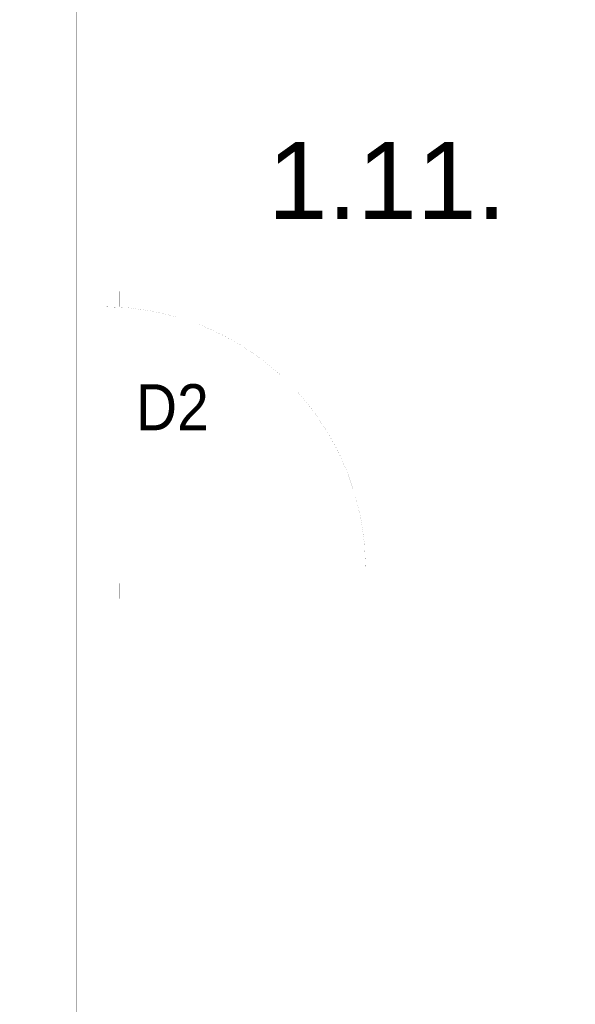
# Paper-space layout 'Layout1' of a CAD drawing. Header units: inches. Extents: x 7368 to 30263, y 5719 to 13940.
# Tile 19 of 44: x 11007 to 11188, y 12583 to 12903. Entities that reach past the tile are written whole.
import ezdxf

# ---------------------------------------------------------------- set-up
doc = ezdxf.new("R2010")
doc.units = ezdxf.units.IN
doc.header["$LTSCALE"] = 2
doc.header["$MEASUREMENT"] = 0
for name, pattern in [('ACAD_ISO04W100', [30, 24, -3, 0, -3]), ('HIDDEN', [9.525, 6.35, -3.175]), ('OS', [60, 30, -15, 0, -15]), ('PRZERYW', [60, 30, -30])]:
    doc.linetypes.add(name, pattern=pattern)
for name, color, linetype, lineweight in [('A CIENKA', 7, 'CONTINUOUS', 13), ('A OSIE', 7, 'ACAD_ISO04W100', 13), ('A PRZERYWANIA', 7, 'HIDDEN', 15), ('A WYMIARY', 7, 'CONTINUOUS', 9), ('ECIANA_PROJEKT', 7, 'CONTINUOUS', 15)]:
    doc.layers.add(name, color=color, linetype=linetype, lineweight=lineweight)
doc.styles.get("Standard").update_dxf_attribs({"font": 'arial.ttf'})

psp = doc.layouts.get("Layout1")

# ---------------------------------------------------------------- linework, layer by layer
at = {"layer": 'A CIENKA', "color": 7, "linetype": 'Continuous', "const_width": 0.018}
for points in [[(11076.65, 12875.37), (11179.14, 12875.37)], [(11076.65, 12821.46), (11076.65, 12875.37)], [(11179.14, 12875.37), (11179.14, 12821.46)], [(11179.14, 12821.46), (11076.65, 12821.46)], [(11039.55, 12814.96), (11029.55, 12814.96)], [(11029.55, 12814.96), (11029.55, 12809.96)], [(11039.55, 12809.96), (11039.55, 12814.96)], [(11029.55, 12809.96), (11039.55, 12809.96)], [(11075.81, 12764.96), (11038.03, 12764.96)], [(11119.55, 12724.96), (11034.55, 12724.96)], [(11034.55, 12724.96), (11034.55, 12719.96)], [(11119.55, 12719.96), (11119.55, 12724.96)], [(11029.55, 12714.96), (11029.55, 12719.96)], [(11029.55, 12719.96), (11039.55, 12719.96)], [(11034.55, 12719.96), (11119.55, 12719.96)], [(11039.55, 12719.96), (11039.55, 12714.96)], [(11039.55, 12714.96), (11029.55, 12714.96)]]:
    psp.add_lwpolyline(points, dxfattribs=at)
psp.add_lwpolyline([(11119.55, 12724.96, 0.414214), (11034.55, 12809.96, 0.414214)], format="xyb", dxfattribs=at)
at = {"layer": 'A OSIE', "color": 1, "linetype": 'OS', "const_width": 0.018}
for points in [[(11025.55, 10192.96), (11025.55, 13392.96)], [(7865.55, 12692.96), (13525.55, 12692.96)]]:
    psp.add_lwpolyline(points, dxfattribs=at)
at = {"layer": 'A PRZERYWANIA', "color": 3, "linetype": 'PRZERYW', "const_width": 0.018}
for points in [[(11010.55, 10322.96), (11010.55, 13262.96)], [(11040.55, 12601.96), (11040.55, 13262.96)], [(11040.55, 10322.96), (11040.55, 12601.96)]]:
    psp.add_lwpolyline(points, dxfattribs=at)
at = {"layer": 'A WYMIARY', "color": 80, "linetype": 'Continuous', "const_width": 0.018}
for points in [[(11028.55, 12853.77), (11028.55, 12859.77)], [(11028.55, 12853.77), (11034.55, 12859.77)], [(10874.8, 12853.77), (11022.55, 12853.77)], [(11028.55, 12853.77), (11022.55, 12853.77)], [(11028.55, 12853.77), (11022.55, 12847.77)], [(11028.55, 12853.77), (11034.55, 12853.77)], [(11028.55, 12853.77), (11028.55, 12847.77)]]:
    psp.add_lwpolyline(points, dxfattribs=at)
at = {"layer": 'ECIANA_PROJEKT', "color": 141, "linetype": 'Continuous', "const_width": 0.018}
for points in [[(11040.55, 12925.47), (11040.55, 12814.96)], [(11028.55, 12892.96), (10868.8, 12892.96)], [(11028.55, 12892.96), (11028.55, 12814.96)], [(11082.65, 12869.37), (11173.14, 12869.37)], [(11082.65, 12827.46), (11082.65, 12869.37)], [(11173.14, 12869.37), (11173.14, 12827.46)], [(11173.14, 12827.46), (11082.65, 12827.46)], [(11040.55, 12814.96), (11028.55, 12814.96)], [(11040.55, 12714.96), (11028.55, 12714.96)], [(11028.55, 12714.96), (11028.55, 12623.96)], [(11040.55, 12714.96), (11040.55, 12598.96)], [(11028.55, 12623.96), (10868.8, 12623.96)], [(9345.61, 12598.96), (11040.55, 12598.96)]]:
    psp.add_lwpolyline(points, dxfattribs=at)

# ---------------------------------------------------------------- texts
at = {"layer": 'A CIENKA', "color": 7, "width": 0.885714}
psp.add_text('D2', height=15, dxfattribs=at).set_placement((11044.78, 12769.75))
at = {"layer": 'ECIANA_PROJEKT', "color": 141}
psp.add_text('1.11.', height=25, dxfattribs=at).set_placement((11087.7, 12838.53))

doc.saveas('drawing.dxf')
